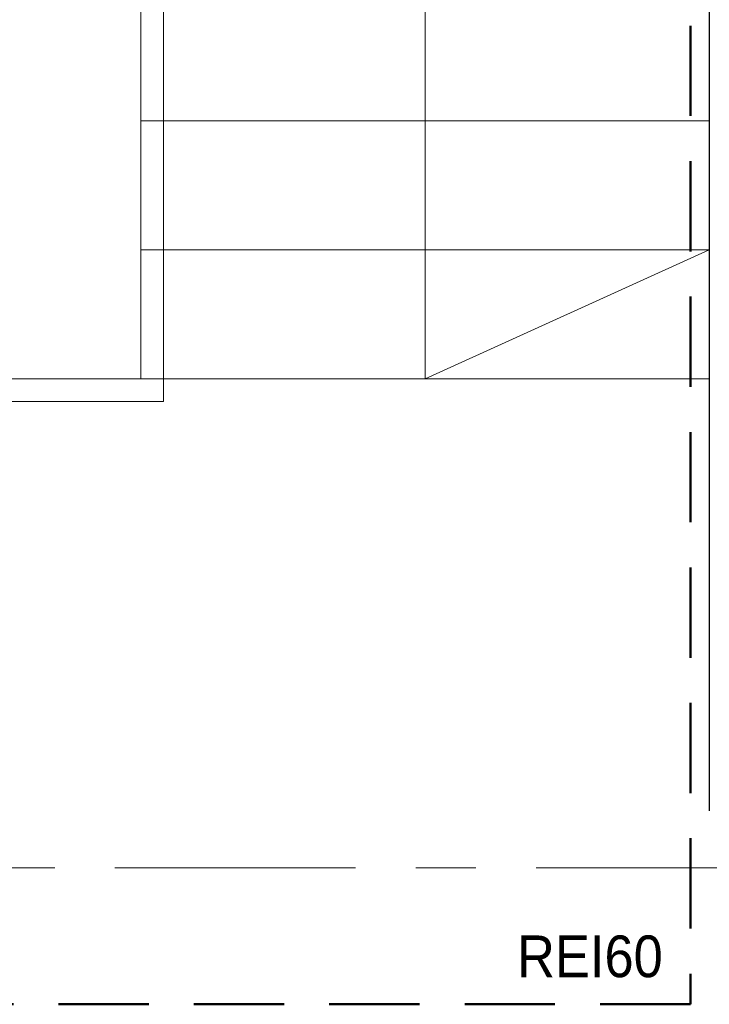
# Model space of a CAD drawing. Header units: centimetres. Extents: x 101 to 4622, y -1383 to 1498.
# Tile 63 of 68: x 3280 to 3462, y 577 to 836. Entities that reach past the tile are written whole.
import ezdxf

# ---------------------------------------------------------------- set-up
doc = ezdxf.new("R2010")
doc.units = ezdxf.units.CM
doc.linetypes.add('Hidden', pattern=[35.71875, 23.8125, -11.90625])
doc.linetypes.add('Oś', pattern=[111.125, 63.5, -15.875, 15.875, -15.875])
for name, color, linetype, lineweight in [('A-DETL', 90, 'Continuous', 9), ('A-DETL-THIN', 151, 'Continuous', 9), ('A-WALL', 113, 'Continuous', 25), ('G-ANNO-TEXT', 231, 'Continuous', 18), ('S-GRID', 1, 'Continuous', 18), ('S-STRS', 31, 'Continuous', 25), ('S-STRS-MBND', 31, 'Continuous', 25)]:
    doc.layers.add(name, color=color, linetype=linetype, lineweight=lineweight)
doc.styles.add('Arial_8', font='arial.ttf', dxfattribs={"width": 0.9, "height": 11})

msp = doc.modelspace()

# ---------------------------------------------------------------- linework, layer by layer
at = {"layer": 'A-DETL', "linetype": 'Hidden', "lineweight": 50}
for p, q in [((3457.04, 1227.62), (3457.04, 576.62)), ((3457.04, 576.62), (3017.54, 576.62))]:
    msp.add_line(p, q, dxfattribs=at)
at = {"layer": 'A-DETL-THIN', "lineweight": 18}
for p, q in [((3318.04, 1052.62), (3318.04, 735.62)), ((3387.04, 1047.62), (3387.04, 741.62)), ((3312.04, 1045.62), (3312.04, 741.62)), ((3387.04, 741.62), (3462.04, 775.62)), ((3312.04, 741.62), (3162.04, 741.62)), ((3318.04, 735.62), (3156.04, 735.62))]:
    msp.add_line(p, q, dxfattribs=at)
at = {"layer": 'A-WALL'}
msp.add_line((3462.04, 1197.62), (3462.04, 627.62), dxfattribs=at)
at = {"layer": 'S-GRID', "linetype": 'Oś'}
msp.add_line((4591.09, 612.62), (1467.04, 612.62), dxfattribs=at)
at = {"layer": 'S-STRS', "lineweight": 18}
for p, q in [((3312.04, 843.62), (3312.04, 809.62)), ((3312.04, 809.62), (3312.04, 775.62)), ((3462.04, 809.62), (3312.04, 809.62)), ((3462.04, 809.62), (3312.04, 809.62)), ((3312.04, 775.62), (3312.04, 741.62)), ((3462.04, 775.62), (3312.04, 775.62)), ((3462.04, 775.62), (3312.04, 775.62)), ((3462.04, 741.62), (3312.04, 741.62))]:
    msp.add_line(p, q, dxfattribs=at)
at = {"layer": 'S-STRS-MBND', "lineweight": 18}
for p, q in [((3312.04, 1047.62), (3312.04, 741.62)), ((3462.04, 1047.62), (3462.04, 741.62)), ((3462.04, 809.62), (3312.04, 809.62)), ((3462.04, 809.62), (3312.04, 809.62)), ((3462.04, 775.62), (3312.04, 775.62)), ((3462.04, 775.62), (3312.04, 775.62)), ((3462.04, 741.62), (3312.04, 741.62))]:
    msp.add_line(p, q, dxfattribs=at)

# ---------------------------------------------------------------- texts
at = {"layer": 'G-ANNO-TEXT', "color": 1, "insert": (3411.33, 594.78), "char_height": 11, "width": 37.5871, "attachment_point": 1, "line_spacing_factor": 0.936439, "style": 'Arial_8'}
msp.add_mtext('\\pxt5.19545,10.39091,15.58636,20.78182,25.97727,31.17273,36.36818,41.56364,46.75909,51.95455,57.15,62.34545,67.54091,72.73636,77.93182,83.12727,88.32273,93.51818,98.71364,103.90909,109.10455,114.3,119.49545,124.69091,129.88636,135.08182,140.27727,145.47273,150.66818,155.86364,161.05909,166.25455;{REI60}', dxfattribs=at)

doc.saveas('drawing.dxf')
